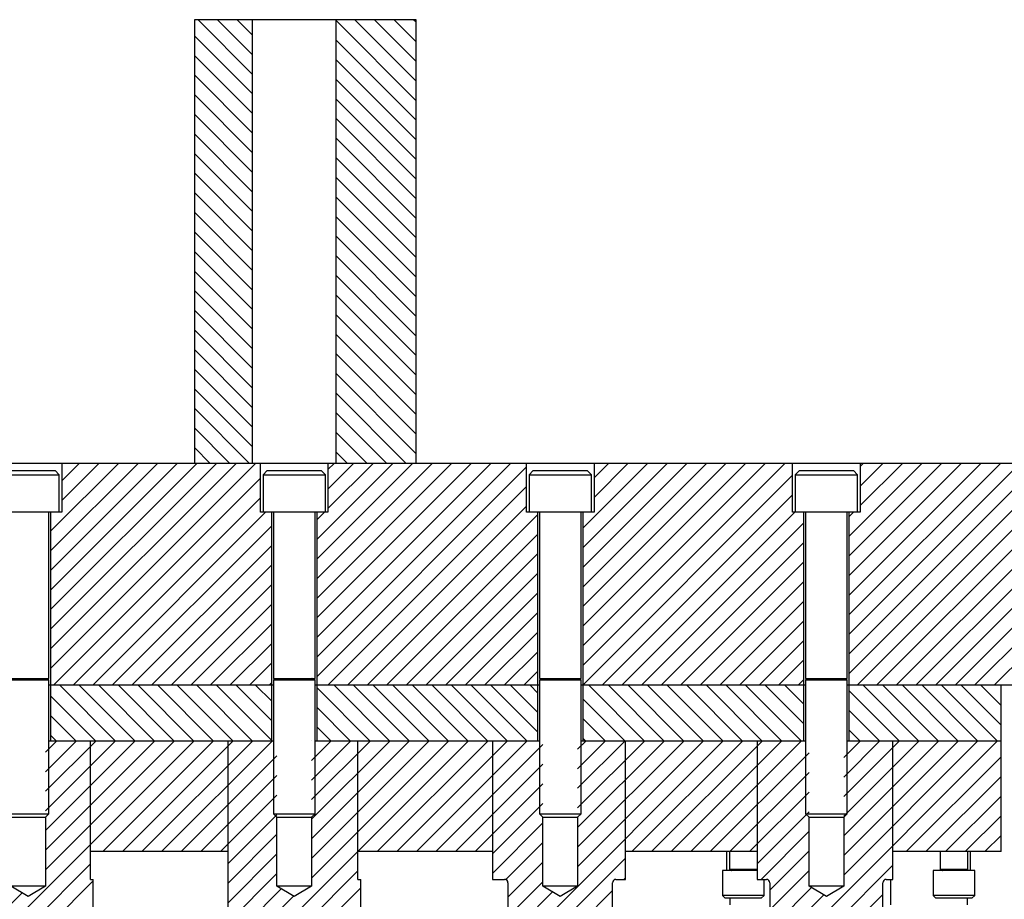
# Model space of a CAD drawing. Header units: inches. Extents: x 1772 to 2706, y -534 to -52.
# Tile 122 of 256: x 1893 to 1902, y -463 to -455. Entities that reach past the tile are written whole.
import ezdxf

# ---------------------------------------------------------------- set-up
doc = ezdxf.new("R2010")
doc.units = ezdxf.units.IN
doc.header["$LTSCALE"] = 0.5
doc.header["$MEASUREMENT"] = 0
doc.layers.add('SID-M-F', color=202, linetype='Continuous')
doc.layers.add('SID-M-S', color=105, linetype='Continuous')

msp = doc.modelspace()

# ---------------------------------------------------------------- linework, layer by layer
at = {"layer": 'SID-M-F', "linetype": 'Continuous'}
for p, q in [((1894.90341, -455.8874), (1894.41073, -455.39473)), ((1894.90341, -455.71062), (1894.58751, -455.39473)), ((1894.90341, -455.53385), (1894.76429, -455.39473)), ((1896.37841, -456.12496), (1895.65341, -455.39996)), ((1896.37841, -455.94819), (1895.82495, -455.39473)), ((1896.37841, -455.77141), (1896.00172, -455.39473)), ((1896.37841, -455.59463), (1896.1785, -455.39473)), ((1896.37841, -455.41786), (1896.35528, -455.39473)), ((1894.90341, -456.06418), (1894.37841, -455.53918)), ((1896.37841, -456.30174), (1895.65341, -455.57674)), ((1894.90341, -456.24095), (1894.37841, -455.71595)), ((1896.37841, -456.47852), (1895.65341, -455.75352)), ((1894.90341, -456.41773), (1894.37841, -455.89273)), ((1896.37841, -456.65529), (1895.65341, -455.93029)), ((1894.90341, -456.59451), (1894.37841, -456.06951)), ((1896.37841, -456.83207), (1895.65341, -456.10707)), ((1894.90341, -456.77128), (1894.37841, -456.24628)), ((1896.37841, -457.00885), (1895.65341, -456.28385)), ((1894.90341, -456.94806), (1894.37841, -456.42306)), ((1896.37841, -457.18562), (1895.65341, -456.46062)), ((1894.90341, -457.12484), (1894.37841, -456.59984)), ((1896.37841, -457.3624), (1895.65341, -456.6374)), ((1894.90341, -457.30161), (1894.37841, -456.77661)), ((1896.37841, -457.53918), (1895.65341, -456.81418)), ((1894.90341, -457.47839), (1894.37841, -456.95339)), ((1896.37841, -457.71595), (1895.65341, -456.99095)), ((1894.90341, -457.65517), (1894.37841, -457.13017)), ((1896.37841, -457.89273), (1895.65341, -457.16773)), ((1894.90341, -457.83194), (1894.37841, -457.30694)), ((1896.37841, -458.06951), (1895.65341, -457.34451)), ((1894.90341, -458.00872), (1894.37841, -457.48372)), ((1896.37841, -458.24628), (1895.65341, -457.52128)), ((1894.90341, -458.1855), (1894.37841, -457.6605)), ((1896.37841, -458.42306), (1895.65341, -457.69806)), ((1894.90341, -458.36227), (1894.37841, -457.83727)), ((1896.37841, -458.59984), (1895.65341, -457.87484)), ((1894.90341, -458.53905), (1894.37841, -458.01405)), ((1896.37841, -458.77661), (1895.65341, -458.05161)), ((1894.90341, -458.71583), (1894.37841, -458.19083)), ((1896.37841, -458.95339), (1895.65341, -458.22839)), ((1894.90341, -458.8926), (1894.37841, -458.3676)), ((1896.37841, -459.13017), (1895.65341, -458.40517)), ((1894.90341, -459.06938), (1894.37841, -458.54438)), ((1896.37841, -459.30694), (1895.65341, -458.58194)), ((1894.90341, -459.24616), (1894.37841, -458.72116)), ((1896.28941, -459.39473), (1895.65341, -458.75872)), ((1894.8752, -459.39473), (1894.37841, -458.89793)), ((1896.11264, -459.39473), (1895.65341, -458.9355)), ((1894.69842, -459.39473), (1894.37841, -459.07471)), ((1895.93586, -459.39473), (1895.65341, -459.11227)), ((1894.52165, -459.39473), (1894.37841, -459.25149)), ((1895.75908, -459.39473), (1895.65341, -459.28905)), ((1893.08141, -460.00607), (1893.69275, -459.39473)), ((1893.08141, -460.18285), (1893.86953, -459.39473)), ((1893.08141, -460.35963), (1894.0463, -459.39473)), ((1893.08141, -460.5364), (1894.22308, -459.39473)), ((1893.08141, -460.71318), (1894.39986, -459.39473)), ((1893.08141, -460.88996), (1894.57663, -459.39473)), ((1893.08141, -461.06673), (1894.75341, -459.39473)), ((1893.08141, -461.24351), (1894.93019, -459.39473)), ((1893.18291, -459.55102), (1893.3392, -459.39473)), ((1893.18291, -459.7278), (1893.51597, -459.39473)), ((1895.48141, -460.08095), (1896.16763, -459.39473)), ((1895.48141, -460.25772), (1896.3444, -459.39473)), ((1895.48141, -460.4345), (1896.52118, -459.39473)), ((1895.48141, -460.61128), (1896.69796, -459.39473)), ((1895.48141, -460.78805), (1896.87473, -459.39473)), ((1895.48141, -460.96483), (1897.05151, -459.39473)), ((1895.48141, -461.14161), (1897.22829, -459.39473)), ((1895.58291, -459.44912), (1895.6373, -459.39473)), ((1895.58291, -459.62589), (1895.81407, -459.39473)), ((1895.58291, -459.80267), (1895.99085, -459.39473)), ((1897.88141, -459.97904), (1898.46572, -459.39473)), ((1897.88141, -460.15582), (1898.6425, -459.39473)), ((1897.88141, -460.3326), (1898.81928, -459.39473)), ((1897.88141, -460.50937), (1898.99605, -459.39473)), ((1897.88141, -460.68615), (1899.17283, -459.39473)), ((1897.88141, -460.86293), (1899.34961, -459.39473)), ((1897.88141, -461.0397), (1899.52638, -459.39473)), ((1897.88141, -461.21648), (1899.70316, -459.39473)), ((1897.98291, -459.52399), (1898.11217, -459.39473)), ((1897.98291, -459.70077), (1898.28895, -459.39473)), ((1900.28141, -460.05392), (1900.9406, -459.39473)), ((1900.28141, -460.23069), (1901.11737, -459.39473)), ((1900.28141, -460.40747), (1901.29415, -459.39473)), ((1900.28141, -460.58425), (1901.47093, -459.39473)), ((1900.28141, -460.76102), (1901.6477, -459.39473)), ((1900.28141, -460.9378), (1901.82448, -459.39473)), ((1900.28141, -461.11458), (1902.00126, -459.39473)), ((1900.28141, -461.29135), (1902.17803, -459.39473)), ((1900.35481, -461.39473), (1902.35481, -459.39473)), ((1900.38291, -459.42209), (1900.41027, -459.39473)), ((1900.38291, -459.59886), (1900.58704, -459.39473)), ((1900.38291, -459.77564), (1900.76382, -459.39473)), ((1900.53159, -461.39473), (1902.53159, -459.39473)), ((1900.70836, -461.39473), (1902.70836, -459.39473)), ((1900.88514, -461.39473), (1902.88514, -459.39473)), ((1901.06192, -461.39473), (1903.06192, -459.39473)), ((1901.23869, -461.39473), (1903.23869, -459.39473)), ((1901.41547, -461.39473), (1903.41547, -459.39473)), ((1901.59225, -461.39473), (1903.59225, -459.39473)), ((1895.48141, -461.31838), (1897.37391, -459.42588)), ((1893.10696, -461.39473), (1894.97391, -459.52779)), ((1897.88141, -461.39326), (1899.77391, -459.50076)), ((1895.58184, -461.39473), (1897.37391, -459.60266)), ((1893.28374, -461.39473), (1894.97391, -459.70456)), ((1898.05671, -461.39473), (1899.77391, -459.67753)), ((1893.46052, -461.39473), (1895.02052, -459.83473)), ((1895.48141, -459.90417), (1895.55085, -459.83473)), ((1895.75862, -461.39473), (1897.37391, -459.77944)), ((1898.23349, -461.39473), (1899.79349, -459.83473)), ((1900.28141, -459.87714), (1900.32382, -459.83473)), ((1895.93539, -461.39473), (1897.47541, -459.85471)), ((1898.41027, -461.39473), (1899.87541, -459.92959)), ((1893.6373, -461.39473), (1895.07541, -459.95662)), ((1896.11217, -461.39473), (1897.47541, -460.03149)), ((1898.58704, -461.39473), (1899.87541, -460.10636)), ((1893.81407, -461.39473), (1895.07541, -460.13339)), ((1896.28895, -461.39473), (1897.47541, -460.20827)), ((1898.76382, -461.39473), (1899.87541, -460.28314)), ((1893.99085, -461.39473), (1895.07541, -460.31017)), ((1896.46572, -461.39473), (1897.47541, -460.38504)), ((1898.9406, -461.39473), (1899.87541, -460.45992)), ((1894.16763, -461.39473), (1895.07541, -460.48695)), ((1896.6425, -461.39473), (1897.47541, -460.56182)), ((1899.11737, -461.39473), (1899.87541, -460.63669)), ((1894.3444, -461.39473), (1895.07541, -460.66372)), ((1896.81928, -461.39473), (1897.47541, -460.7386)), ((1899.29415, -461.39473), (1899.87541, -460.81347)), ((1894.52118, -461.39473), (1895.07541, -460.8405)), ((1896.99605, -461.39473), (1897.47541, -460.91537)), ((1899.47093, -461.39473), (1899.87541, -460.99025)), ((1894.69796, -461.39473), (1895.07541, -461.01728)), ((1897.17283, -461.39473), (1897.47541, -461.09215)), ((1899.6477, -461.39473), (1899.87541, -461.16702)), ((1894.87473, -461.39473), (1895.07541, -461.19405)), ((1897.34961, -461.39473), (1897.47541, -461.26893)), ((1899.82448, -461.39473), (1899.87541, -461.3438)), ((1893.66289, -461.89473), (1893.16289, -461.39473)), ((1893.83967, -461.89473), (1893.33967, -461.39473)), ((1894.01644, -461.89473), (1893.51644, -461.39473)), ((1894.19322, -461.89473), (1893.69322, -461.39473)), ((1894.37, -461.89473), (1893.87, -461.39473)), ((1894.54677, -461.89473), (1894.04677, -461.39473)), ((1894.72355, -461.89473), (1894.22355, -461.39473)), ((1894.90033, -461.89473), (1894.40033, -461.39473)), ((1895.07541, -461.89303), (1894.5771, -461.39473)), ((1895.07541, -461.71625), (1894.75388, -461.39473)), ((1895.07541, -461.53948), (1894.93066, -461.39473)), ((1895.05151, -461.39473), (1895.07541, -461.37083)), ((1895.96099, -461.89473), (1895.48141, -461.41515)), ((1896.13776, -461.89473), (1895.63776, -461.39473)), ((1896.31454, -461.89473), (1895.81454, -461.39473)), ((1896.49132, -461.89473), (1895.99132, -461.39473)), ((1896.66809, -461.89473), (1896.16809, -461.39473)), ((1896.84487, -461.89473), (1896.34487, -461.39473)), ((1897.02165, -461.89473), (1896.52165, -461.39473)), ((1897.19842, -461.89473), (1896.69842, -461.39473)), ((1897.3752, -461.89473), (1896.8752, -461.39473)), ((1897.47541, -461.81816), (1897.05198, -461.39473)), ((1897.47541, -461.64138), (1897.22875, -461.39473)), ((1897.47541, -461.4646), (1897.40553, -461.39473)), ((1898.43586, -461.89473), (1897.93586, -461.39473)), ((1898.61264, -461.89473), (1898.11264, -461.39473)), ((1898.78941, -461.89473), (1898.28941, -461.39473)), ((1898.96619, -461.89473), (1898.46619, -461.39473)), ((1899.14297, -461.89473), (1898.64297, -461.39473)), ((1899.31974, -461.89473), (1898.81974, -461.39473)), ((1899.49652, -461.89473), (1898.99652, -461.39473)), ((1899.6733, -461.89473), (1899.1733, -461.39473)), ((1899.85007, -461.89473), (1899.35007, -461.39473)), ((1899.87541, -461.74328), (1899.52685, -461.39473)), ((1899.87541, -461.56651), (1899.70363, -461.39473)), ((1900.73396, -461.89473), (1900.28141, -461.44218)), ((1900.91073, -461.89473), (1900.41073, -461.39473)), ((1901.08751, -461.89473), (1900.58751, -461.39473)), ((1901.26429, -461.89473), (1900.76429, -461.39473)), ((1901.44106, -461.89473), (1900.94106, -461.39473)), ((1901.61784, -461.89473), (1901.11784, -461.39473)), ((1901.65341, -461.75352), (1901.29462, -461.39473)), ((1901.65341, -461.57674), (1901.47139, -461.39473)), ((1901.65341, -461.39996), (1901.64817, -461.39473)), ((1893.48611, -461.89473), (1893.08141, -461.49002)), ((1898.25908, -461.89473), (1897.88141, -461.51705)), ((1895.78421, -461.89473), (1895.48141, -461.59192)), ((1900.55718, -461.89473), (1900.28141, -461.61895)), ((1893.30934, -461.89473), (1893.08141, -461.6668)), ((1898.08231, -461.89473), (1897.88141, -461.69383)), ((1895.60743, -461.89473), (1895.48141, -461.7687)), ((1900.3804, -461.89473), (1900.28141, -461.79573)), ((1892.29091, -463.97855), (1894.37473, -461.89473)), ((1893.03466, -461.99737), (1893.1373, -461.89473)), ((1893.03466, -462.17414), (1893.31407, -461.89473)), ((1893.03466, -462.35092), (1893.49085, -461.89473)), ((1893.03466, -462.5277), (1893.66763, -461.89473)), ((1893.03466, -462.70447), (1893.8444, -461.89473)), ((1893.03466, -462.88125), (1894.02118, -461.89473)), ((1893.03466, -463.05803), (1894.19796, -461.89473)), ((1893.13256, -461.89473), (1893.08141, -461.84358)), ((1893.55151, -462.89473), (1894.55151, -461.89473)), ((1893.72829, -462.89473), (1894.72829, -461.89473)), ((1893.90506, -462.89473), (1894.90506, -461.89473)), ((1894.08184, -462.89473), (1895.08184, -461.89473)), ((1894.67841, -464.06593), (1896.84961, -461.89473)), ((1895.43466, -461.89546), (1895.43539, -461.89473)), ((1895.43466, -462.07224), (1895.61217, -461.89473)), ((1895.43466, -462.24902), (1895.78895, -461.89473)), ((1895.43466, -462.42579), (1895.96572, -461.89473)), ((1895.43466, -462.60257), (1896.1425, -461.89473)), ((1895.43466, -462.95612), (1896.49605, -461.89473)), ((1895.43466, -463.1329), (1896.67283, -461.89473)), ((1895.85341, -462.3606), (1896.31928, -461.89473)), ((1896.02638, -462.89473), (1897.02638, -461.89473)), ((1896.20316, -462.89473), (1897.20316, -461.89473)), ((1896.37994, -462.89473), (1897.37994, -461.89473)), ((1897.20641, -463.83602), (1899.1477, -461.89473)), ((1897.83466, -461.97034), (1897.91027, -461.89473)), ((1897.83466, -462.14711), (1898.08704, -461.89473)), ((1897.83466, -462.32389), (1898.26382, -461.89473)), ((1897.83466, -462.50067), (1898.4406, -461.89473)), ((1897.83466, -462.67744), (1898.61737, -461.89473)), ((1897.83466, -462.85422), (1898.79415, -461.89473)), ((1897.83466, -463.031), (1898.97093, -461.89473)), ((1897.90553, -461.89473), (1897.88141, -461.8706)), ((1898.32448, -462.89473), (1899.32448, -461.89473)), ((1898.50126, -462.89473), (1899.50126, -461.89473)), ((1898.67803, -462.89473), (1899.67803, -461.89473)), ((1898.85481, -462.89473), (1899.85481, -461.89473)), ((1899.56841, -463.9489), (1901.62258, -461.89473)), ((1900.23466, -462.04521), (1900.38514, -461.89473)), ((1900.23466, -462.22199), (1900.56192, -461.89473)), ((1900.23466, -462.57554), (1900.91547, -461.89473)), ((1900.23466, -462.75232), (1901.09225, -461.89473)), ((1900.23466, -462.92909), (1901.26902, -461.89473)), ((1900.23466, -463.10587), (1901.4458, -461.89473)), ((1900.67841, -461.95501), (1900.73869, -461.89473)), ((1896.55671, -462.89473), (1897.52216, -461.92928)), ((1900.23466, -462.39876), (1900.67841, -461.95501)), ((1894.25862, -462.89473), (1895.12216, -462.03119)), ((1899.03159, -462.89473), (1899.92216, -462.00416)), ((1900.79935, -462.89473), (1901.65341, -462.04067)), ((1896.73349, -462.89473), (1897.52216, -462.10606)), ((1894.43539, -462.89473), (1895.12216, -462.20796)), ((1899.20836, -462.89473), (1899.92216, -462.18093)), ((1900.97613, -462.89473), (1901.65341, -462.21745)), ((1896.91027, -462.89473), (1897.52216, -462.28284)), ((1894.61217, -462.89473), (1895.12216, -462.38474)), ((1895.43466, -462.77935), (1895.85341, -462.3606)), ((1899.38514, -462.89473), (1899.92216, -462.35771)), ((1901.15291, -462.89473), (1901.65341, -462.39423)), ((1897.06591, -462.91586), (1897.52216, -462.45961)), ((1894.67841, -463.00527), (1895.12216, -462.56152)), ((1899.45341, -463.00324), (1899.92216, -462.53449)), ((1901.32968, -462.89473), (1901.65341, -462.571)), ((1897.06591, -463.09264), (1897.52216, -462.63639)), ((1894.67841, -463.18204), (1895.12216, -462.73829)), ((1899.48869, -463.14473), (1899.92216, -462.71126)), ((1901.50646, -462.89473), (1901.65341, -462.74778)), ((1897.18816, -463.14716), (1897.52216, -462.81317)), ((1894.67841, -463.35882), (1895.12216, -462.91507)), ((1897.20641, -464.0128), (1898.26591, -462.9533)), ((1899.56841, -463.24179), (1899.92216, -462.88804)), ((1892.29091, -464.15533), (1893.44091, -463.00533)), ((1897.20641, -463.30569), (1897.52216, -462.98994)), ((1899.56841, -464.12567), (1900.67841, -463.01567)), ((1894.67841, -464.2427), (1895.85341, -463.0677)), ((1894.67841, -463.5356), (1895.12216, -463.09185)), ((1898.25126, -463.14473), (1898.26591, -463.13008)), ((1899.56841, -463.41857), (1899.92216, -463.06482)), ((1892.30167, -464.32134), (1893.46591, -463.15711)), ((1894.67841, -463.71237), (1895.16207, -463.22871)), ((1894.7221, -464.37579), (1895.87841, -463.21948)), ((1897.20641, -463.48247), (1897.52216, -463.16672)), ((1899.56841, -463.59534), (1899.94519, -463.21856)), ((1892.29091, -463.80178), (1892.82573, -463.26696)), ((1894.67841, -463.88915), (1895.2725, -463.29506)), ((1897.20641, -464.18958), (1898.15041, -463.24558)), ((1897.20641, -463.65925), (1897.60884, -463.25681)), ((1899.56841, -464.30245), (1900.58841, -463.28245)), ((1899.56841, -463.77212), (1900.05561, -463.28492))]:
    msp.add_line(p, q, dxfattribs=at)
at = {"layer": 'SID-M-S'}
for p, q in [((1896.37841, -455.39473), (1894.37841, -455.39473)), ((1894.37841, -455.39473), (1894.37841, -459.39473)), ((1894.90341, -459.39473), (1894.90341, -455.39473)), ((1895.65341, -455.39473), (1895.65341, -459.39473)), ((1896.37841, -459.39473), (1896.37841, -455.39473)), ((1919.12841, -459.39473), (1873.62841, -459.39473)), ((1893.18291, -459.39473), (1893.18291, -459.83473)), ((1894.97391, -459.83473), (1894.97391, -459.39473)), ((1895.58291, -459.39473), (1895.58291, -459.83473)), ((1897.37391, -459.83473), (1897.37391, -459.39473)), ((1897.98291, -459.39473), (1897.98291, -459.83473)), ((1899.77391, -459.83473), (1899.77391, -459.39473)), ((1900.38291, -459.39473), (1900.38291, -459.83473)), ((1892.59716, -459.49723), (1893.15966, -459.49723)), ((1892.63466, -459.45973), (1893.12216, -459.45973)), ((1893.15966, -459.49723), (1893.12216, -459.45973)), ((1893.15966, -459.83473), (1893.15966, -459.49723)), ((1895.03466, -459.45973), (1894.99716, -459.49723)), ((1894.99716, -459.49723), (1894.99716, -459.83473)), ((1894.99716, -459.49723), (1895.55966, -459.49723)), ((1895.03466, -459.45973), (1895.52216, -459.45973)), ((1895.55966, -459.49723), (1895.52216, -459.45973)), ((1895.55966, -459.83473), (1895.55966, -459.49723)), ((1897.43466, -459.45973), (1897.39716, -459.49723)), ((1897.39716, -459.49723), (1897.39716, -459.83473)), ((1897.39716, -459.49723), (1897.95966, -459.49723)), ((1897.43466, -459.45973), (1897.92216, -459.45973)), ((1897.95966, -459.49723), (1897.92216, -459.45973)), ((1897.95966, -459.83473), (1897.95966, -459.49723)), ((1899.83466, -459.45973), (1899.79716, -459.49723)), ((1899.79716, -459.49723), (1899.79716, -459.83473)), ((1899.79716, -459.49723), (1900.35966, -459.49723)), ((1899.83466, -459.45973), (1900.32216, -459.45973)), ((1900.35966, -459.49723), (1900.32216, -459.45973)), ((1900.35966, -459.83473), (1900.35966, -459.49723)), ((1893.18291, -459.83473), (1892.57391, -459.83473)), ((1893.06591, -461.33512), (1893.06591, -459.83473)), ((1893.08141, -459.83473), (1893.08141, -461.89473)), ((1895.58291, -459.83473), (1894.97391, -459.83473)), ((1895.07541, -461.89473), (1895.07541, -459.83473)), ((1895.09091, -459.83473), (1895.09091, -461.33512)), ((1895.46591, -461.33512), (1895.46591, -459.83473)), ((1895.48141, -459.83473), (1895.48141, -461.89473)), ((1897.98291, -459.83473), (1897.37391, -459.83473)), ((1897.47541, -461.89473), (1897.47541, -459.83473)), ((1897.49091, -459.83473), (1897.49091, -461.33512)), ((1897.86591, -461.33512), (1897.86591, -459.83473)), ((1897.88141, -459.83473), (1897.88141, -461.89473)), ((1900.38291, -459.83473), (1899.77391, -459.83473)), ((1899.87541, -461.89473), (1899.87541, -459.83473)), ((1899.89091, -459.83473), (1899.89091, -461.33512)), ((1900.26591, -461.33512), (1900.26591, -459.83473)), ((1900.28141, -459.83473), (1900.28141, -461.89473)), ((1892.69091, -461.33512), (1893.06591, -461.33512)), ((1892.69091, -461.3465), (1893.06591, -461.3465)), ((1892.71796, -461.33665), (1893.03885, -461.33665)), ((1893.06591, -461.3465), (1893.03885, -461.33665)), ((1893.06591, -462.55348), (1893.06591, -461.3465)), ((1895.09091, -461.33512), (1895.46591, -461.33512)), ((1895.11796, -461.33665), (1895.09091, -461.3465)), ((1895.09091, -461.3465), (1895.09091, -462.55348)), ((1895.09091, -461.3465), (1895.46591, -461.3465)), ((1895.11796, -461.33665), (1895.43885, -461.33665)), ((1895.46591, -461.3465), (1895.43885, -461.33665)), ((1895.46591, -462.55348), (1895.46591, -461.3465)), ((1897.49091, -461.33512), (1897.86591, -461.33512)), ((1897.51796, -461.33665), (1897.49091, -461.3465)), ((1897.49091, -461.3465), (1897.49091, -462.55348)), ((1897.49091, -461.3465), (1897.86591, -461.3465)), ((1897.51796, -461.33665), (1897.83885, -461.33665)), ((1897.86591, -461.3465), (1897.83885, -461.33665)), ((1897.86591, -462.55348), (1897.86591, -461.3465)), ((1899.89091, -461.33512), (1900.26591, -461.33512)), ((1899.91796, -461.33665), (1899.89091, -461.3465)), ((1899.89091, -461.3465), (1899.89091, -462.55348)), ((1899.89091, -461.3465), (1900.26591, -461.3465)), ((1899.91796, -461.33665), (1900.23885, -461.33665)), ((1900.26591, -461.3465), (1900.23885, -461.33665)), ((1900.26591, -462.55348), (1900.26591, -461.3465)), ((1895.09091, -461.39473), (1893.06591, -461.39473)), ((1897.49091, -461.39473), (1895.46591, -461.39473)), ((1899.89091, -461.39473), (1897.86591, -461.39473)), ((1906.64849, -461.39473), (1900.26591, -461.39473)), ((1901.65341, -462.89473), (1901.65341, -461.39473)), ((1893.06591, -461.89473), (1895.09091, -461.89473)), ((1893.44091, -463.14473), (1893.44091, -461.89473)), ((1894.67841, -461.89473), (1894.67841, -464.2755)), ((1895.46591, -461.89473), (1897.49091, -461.89473)), ((1895.85341, -463.14473), (1895.85341, -461.89473)), ((1897.06591, -461.89473), (1897.06591, -463.14473)), ((1897.86591, -461.89473), (1899.89091, -461.89473)), ((1898.26591, -463.14473), (1898.26591, -461.89473)), ((1899.45341, -461.89473), (1899.45341, -463.14473)), ((1900.26591, -461.89473), (1901.65341, -461.89473)), ((1900.67841, -463.14473), (1900.67841, -461.89473)), ((1892.69091, -462.55348), (1893.06591, -462.55348)), ((1892.72216, -462.58473), (1893.03466, -462.58473)), ((1893.03466, -462.58473), (1893.06591, -462.55348)), ((1893.03466, -462.58473), (1893.03466, -463.20473)), ((1895.09091, -462.55348), (1895.12216, -462.58473)), ((1895.09091, -462.55348), (1895.46591, -462.55348)), ((1895.12216, -463.20473), (1895.12216, -462.58473)), ((1895.12216, -462.58473), (1895.43466, -462.58473)), ((1895.43466, -462.58473), (1895.46591, -462.55348)), ((1895.43466, -462.58473), (1895.43466, -463.20473)), ((1897.49091, -462.55348), (1897.52216, -462.58473)), ((1897.49091, -462.55348), (1897.86591, -462.55348)), ((1897.52216, -463.20473), (1897.52216, -462.58473)), ((1897.52216, -462.58473), (1897.83466, -462.58473)), ((1897.83466, -462.58473), (1897.86591, -462.55348)), ((1897.83466, -462.58473), (1897.83466, -463.20473)), ((1899.89091, -462.55348), (1899.92216, -462.58473)), ((1899.89091, -462.55348), (1900.26591, -462.55348)), ((1899.92216, -463.20473), (1899.92216, -462.58473)), ((1899.92216, -462.58473), (1900.23466, -462.58473)), ((1900.23466, -462.58473), (1900.26591, -462.55348)), ((1900.23466, -462.58473), (1900.23466, -463.20473)), ((1894.67841, -462.89473), (1893.44091, -462.89473)), ((1897.06591, -462.89473), (1895.85341, -462.89473)), ((1899.45341, -462.89473), (1898.26591, -462.89473)), ((1899.17841, -462.89473), (1899.17841, -463.06473)), ((1899.20341, -462.89473), (1899.20341, -463.05542)), ((1901.65341, -462.89473), (1900.67841, -462.89473)), ((1901.10341, -462.89473), (1901.10341, -463.05542)), ((1901.35341, -463.05542), (1901.35341, -462.89473)), ((1901.37841, -463.06473), (1901.37841, -462.89473)), ((1899.14091, -463.06473), (1899.14091, -463.28973)), ((1899.45341, -463.06473), (1899.14091, -463.06473)), ((1899.20341, -463.05542), (1899.22371, -463.06281)), ((1899.45341, -463.05542), (1899.20341, -463.05542)), ((1899.20341, -463.06433), (1899.20341, -463.06473)), ((1899.45341, -463.06433), (1899.20341, -463.06433)), ((1899.4331, -463.06281), (1899.22371, -463.06281)), ((1899.4331, -463.06281), (1899.45341, -463.05542)), ((1901.04091, -463.06473), (1901.04091, -463.28973)), ((1901.41591, -463.06473), (1901.04091, -463.06473)), ((1901.10341, -463.05542), (1901.12371, -463.06281)), ((1901.35341, -463.05542), (1901.10341, -463.05542)), ((1901.10341, -463.06433), (1901.10341, -463.06473)), ((1901.35341, -463.06433), (1901.10341, -463.06433)), ((1901.3331, -463.06281), (1901.12371, -463.06281)), ((1901.3331, -463.06281), (1901.35341, -463.05542)), ((1901.35341, -463.06473), (1901.35341, -463.06433)), ((1901.41591, -463.28973), (1901.41591, -463.06473)), ((1892.87841, -463.29861), (1892.72216, -463.20473)), ((1893.03466, -463.20473), (1892.72216, -463.20473)), ((1893.03466, -463.20473), (1892.87841, -463.29861)), ((1893.44091, -463.14473), (1893.46591, -463.14473)), ((1893.46591, -464.29827), (1893.46591, -463.14473)), ((1895.27841, -463.29861), (1895.12216, -463.20473)), ((1895.43466, -463.20473), (1895.12216, -463.20473)), ((1895.43466, -463.20473), (1895.27841, -463.29861)), ((1895.85341, -463.14473), (1895.87841, -463.14473)), ((1895.87841, -464.2755), (1895.87841, -463.14473)), ((1897.06591, -463.14473), (1897.17641, -463.14473)), ((1897.20641, -463.17473), (1897.20641, -464.64973)), ((1897.67841, -463.29861), (1897.52216, -463.20473)), ((1897.83466, -463.20473), (1897.52216, -463.20473)), ((1897.83466, -463.20473), (1897.67841, -463.29861)), ((1898.15041, -464.64973), (1898.15041, -463.17473)), ((1898.18041, -463.14473), (1898.26591, -463.14473)), ((1899.45341, -463.14473), (1899.53841, -463.14473)), ((1899.51591, -463.28973), (1899.51591, -463.14473)), ((1899.56841, -463.17473), (1899.56841, -464.60973)), ((1900.07841, -463.29861), (1899.92216, -463.20473)), ((1900.23466, -463.20473), (1899.92216, -463.20473)), ((1900.23466, -463.20473), (1900.07841, -463.29861)), ((1900.58841, -464.60973), (1900.58841, -463.17473)), ((1900.61841, -463.14473), (1900.67841, -463.14473)), ((1900.65966, -463.37473), (1900.65966, -463.14473)), ((1899.14091, -463.28973), (1899.16591, -463.31473)), ((1899.51591, -463.28973), (1899.14091, -463.28973)), ((1899.49091, -463.31473), (1899.16591, -463.31473)), ((1899.20966, -463.37473), (1899.20966, -463.31473)), ((1899.49091, -463.31473), (1899.51591, -463.28973)), ((1901.04091, -463.28973), (1901.06591, -463.31473)), ((1901.41591, -463.28973), (1901.04091, -463.28973)), ((1901.39091, -463.31473), (1901.06591, -463.31473)), ((1901.34716, -463.31473), (1901.34716, -463.37473)), ((1901.39091, -463.31473), (1901.41591, -463.28973))]:
    msp.add_line(p, q, dxfattribs=at)
for centre, radius, start, end in [((1893.03912, -461.33591), 0.000787, 90, 250), ((1895.11769, -461.33591), 0.000787, 290, 90), ((1895.43912, -461.33591), 0.000787, 90, 250), ((1897.51769, -461.33591), 0.000787, 290, 90), ((1897.83912, -461.33591), 0.000787, 90, 250), ((1899.91769, -461.33591), 0.000787, 290, 90), ((1900.23912, -461.33591), 0.000787, 90, 250), ((1899.22344, -463.06355), 0.000787, 270, 70), ((1899.43337, -463.06355), 0.000787, 110, 270), ((1901.12344, -463.06355), 0.000787, 270, 70), ((1901.33337, -463.06355), 0.000787, 110, 270), ((1897.17641, -463.17473), 0.03, 0, 90), ((1898.18041, -463.17473), 0.03, 90, 180), ((1899.53841, -463.17473), 0.03, 0, 90), ((1900.61841, -463.17473), 0.03, 90, 180)]:
    msp.add_arc(centre, radius, start, end, dxfattribs=at)

doc.saveas('drawing.dxf')
